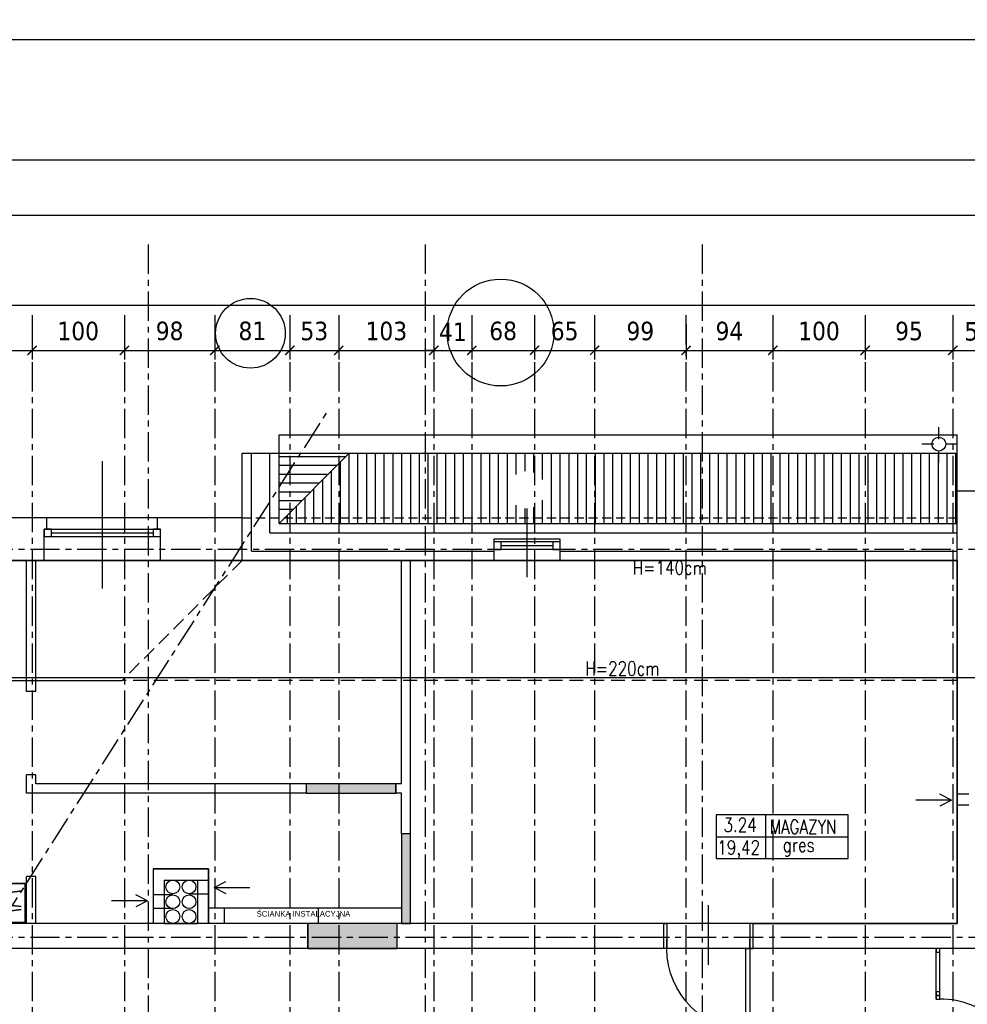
# Model space of a CAD drawing. Header units: millimetres. Extents: x 215282 to 249074, y 9058 to 27069.
# Tile 44 of 51: x 232264 to 233290, y 24482 to 25548. Entities that reach past the tile are written whole.
import ezdxf

# ---------------------------------------------------------------- set-up
doc = ezdxf.new("R2010")
doc.units = ezdxf.units.MM
for name, pattern in [('CENTER', [50.8, 31.75, -6.35, 6.35, -6.35]), ('DASHDOT', [25.4, 12.7, -6.35, 0, -6.35]), ('DASHED', [0.75, 0.5, -0.25])]:
    doc.linetypes.add(name, pattern=pattern)
for name, color, linetype in [('01-HM_podstawowa', 8, 'Continuous'), ('02-HM_osie', 8, 'CENTER'), ('A_inwentaryzacja', 8, 'Continuous'), ('A_OPIS', 7, 'Continuous'), ('A_OPIS_ZMIANY', 2, 'Continuous'), ('A_ZMIANY', 10, 'Continuous')]:
    doc.layers.add(name, color=color, linetype=linetype)
doc.layers.add('A_MEBLE', color=135, linetype='Continuous', lineweight=35)
doc.styles.add('ARIAL', font='arial.ttf')
doc.styles.add('HM_standard', font='tahoma.ttf')
doc.styles.add('ROMANS', font='romans.shx', dxfattribs={"width": 0.8, "oblique": 10})
doc.dimstyles.new('Kopia AGA1', dxfattribs={"dimtxt": 15, "dimasz": 7, "dimexe": 1.25, "dimexo": 0.625, "dimgap": 4, "dimtad": 1, "dimdec": 1, "dimtxsty": 'ROMANS', "dimblk": 'ARCHTICK', "dimcen": 20, "dimclrd": 256, "dimclrt": 7, "dimadec": 0, "dimazin": 0, "dimtfac": 1, "dimtdec": 1, "dimtmove": 1, "dimatfit": 3, "dimfxl": 5, "dimfxlon": 1, "dimarcsym": 0})
doc.dimstyles.new('S100', dxfattribs={"dimscale": 10, "dimtxt": 2, "dimasz": 1, "dimexe": 1, "dimexo": 1, "dimgap": 1, "dimtad": 0, "dimdec": 1, "dimrnd": 0.5, "dimdsep": 46, "dimtxsty": 'HM_standard', "dimblk1": 'ARCHTICK', "dimblk2": 'ARCHTICK', "dimsah": 1, "dimcen": -3, "dimdle": 1, "dimclrt": 256, "dimadec": 0, "dimazin": 0, "dimtfac": 0.8, "dimtdec": 1, "dimtix": 1, "dimtmove": 2, "dimatfit": 3, "dimldrblk": 'ARCHTICK', "dimfxl": 1, "dimtvp": 1, "dimtolj": 1, "dimarcsym": 0})

# ---------------------------------------------------------------- blocks, each defined once
blk = doc.blocks.new('_ARCHTICK')
at = {"color": 0, "linetype": 'ByBlock', "const_width": 0.15}
blk.add_lwpolyline([(-0.5, -0.5), (0.5, 0.5)], dxfattribs=at)
blk = doc.blocks.new('*D332')
at = {"layer": '01-HM_podstawowa', "color": 0, "lineweight": -2, "ltscale": 3, "transparency": 16777216}
for p, q in [((229702.8, 25294.2), (229702.8, 25228.6)), ((234502.8, 25294.2), (234502.8, 25228.6)), ((229692.8, 25238.6), (234512.8, 25238.6))]:
    blk.add_line(p, q, dxfattribs=at)
at = {"layer": 'Defpoints', "color": 0, "transparency": 16777216}
for p in [(229702.8, 25304.2), (234502.8, 25304.2), (234502.8, 25238.6)]:
    blk.add_point(p, dxfattribs=at)
at = {"layer": '01-HM_podstawowa', "color": 0, "lineweight": -2, "ltscale": 3, "transparency": 16777216, "xscale": 10, "yscale": 10, "zscale": 10, "rotation": 180}
blk.add_blockref('_ARCHTICK', (229702.8, 25238.6), dxfattribs=at)
at = {"layer": '01-HM_podstawowa', "color": 0, "lineweight": -2, "ltscale": 3, "transparency": 16777216, "xscale": 10, "yscale": 10, "zscale": 10}
blk.add_blockref('_ARCHTICK', (234502.8, 25238.6), dxfattribs=at)
at = {"layer": '01-HM_podstawowa', "ltscale": 3, "transparency": 16777216, "insert": (232102.8, 25259.5), "char_height": 20, "attachment_point": 5, "style": 'HM_standard'}
blk.add_mtext('\\A1;4800', dxfattribs=at)
blk = doc.blocks.new('*D356')
at = {"layer": '01-HM_podstawowa', "color": 0, "lineweight": -2, "ltscale": 3, "transparency": 16777216}
for p, q in [((232176.9, 25217.9), (232176.9, 25179.7)), ((232276.9, 25217.9), (232276.9, 25179.7)), ((232166.9, 25189.7), (232286.9, 25189.7))]:
    blk.add_line(p, q, dxfattribs=at)
at = {"layer": 'Defpoints', "color": 0, "transparency": 16777216}
for p in [(232176.9, 25227.9), (232276.9, 25227.9), (232276.9, 25189.7)]:
    blk.add_point(p, dxfattribs=at)
at = {"layer": '01-HM_podstawowa', "color": 0, "lineweight": -2, "ltscale": 3, "transparency": 16777216, "xscale": 10, "yscale": 10, "zscale": 10, "rotation": 180}
blk.add_blockref('_ARCHTICK', (232176.9, 25189.7), dxfattribs=at)
at = {"layer": '01-HM_podstawowa', "color": 0, "lineweight": -2, "ltscale": 3, "transparency": 16777216, "xscale": 10, "yscale": 10, "zscale": 10}
blk.add_blockref('_ARCHTICK', (232276.9, 25189.7), dxfattribs=at)
at = {"layer": '01-HM_podstawowa', "ltscale": 3, "transparency": 16777216, "insert": (232226.9, 25210.5), "char_height": 20, "attachment_point": 5, "style": 'HM_standard'}
blk.add_mtext('\\A1;100', dxfattribs=at)
blk = doc.blocks.new('*D357')
at = {"layer": '01-HM_podstawowa', "color": 0, "lineweight": -2, "ltscale": 3, "transparency": 16777216}
for p, q in [((232276.9, 25217.9), (232276.9, 25179.7)), ((232376.9, 25217.9), (232376.9, 25179.7)), ((232266.9, 25189.7), (232386.9, 25189.7))]:
    blk.add_line(p, q, dxfattribs=at)
at = {"layer": 'Defpoints', "color": 0, "transparency": 16777216}
for p in [(232276.9, 25227.9), (232376.9, 25227.9), (232376.9, 25189.7)]:
    blk.add_point(p, dxfattribs=at)
at = {"layer": '01-HM_podstawowa', "color": 0, "lineweight": -2, "ltscale": 3, "transparency": 16777216, "xscale": 10, "yscale": 10, "zscale": 10, "rotation": 180}
blk.add_blockref('_ARCHTICK', (232276.9, 25189.7), dxfattribs=at)
at = {"layer": '01-HM_podstawowa', "color": 0, "lineweight": -2, "ltscale": 3, "transparency": 16777216, "xscale": 10, "yscale": 10, "zscale": 10}
blk.add_blockref('_ARCHTICK', (232376.9, 25189.7), dxfattribs=at)
at = {"layer": '01-HM_podstawowa', "ltscale": 3, "transparency": 16777216, "insert": (232326.9, 25210.5), "char_height": 20, "attachment_point": 5, "style": 'HM_standard'}
blk.add_mtext('\\A1;100', dxfattribs=at)
blk = doc.blocks.new('*D358')
at = {"layer": '01-HM_podstawowa', "color": 0, "lineweight": -2, "ltscale": 3, "transparency": 16777216}
for p, q in [((232376.9, 25217.9), (232376.9, 25179.7)), ((232474.9, 25217.9), (232474.9, 25179.7)), ((232366.9, 25189.7), (232484.9, 25189.7))]:
    blk.add_line(p, q, dxfattribs=at)
at = {"layer": 'Defpoints', "color": 0, "transparency": 16777216}
for p in [(232376.9, 25227.9), (232474.9, 25227.9), (232474.9, 25189.7)]:
    blk.add_point(p, dxfattribs=at)
at = {"layer": '01-HM_podstawowa', "color": 0, "lineweight": -2, "ltscale": 3, "transparency": 16777216, "xscale": 10, "yscale": 10, "zscale": 10, "rotation": 180}
blk.add_blockref('_ARCHTICK', (232376.9, 25189.7), dxfattribs=at)
at = {"layer": '01-HM_podstawowa', "color": 0, "lineweight": -2, "ltscale": 3, "transparency": 16777216, "xscale": 10, "yscale": 10, "zscale": 10}
blk.add_blockref('_ARCHTICK', (232474.9, 25189.7), dxfattribs=at)
at = {"layer": '01-HM_podstawowa', "ltscale": 3, "transparency": 16777216, "insert": (232425.9, 25210.6), "char_height": 20, "attachment_point": 5, "style": 'HM_standard'}
blk.add_mtext('\\A1;98', dxfattribs=at)
blk = doc.blocks.new('*D359')
at = {"layer": '01-HM_podstawowa', "color": 0, "lineweight": -2, "ltscale": 3, "transparency": 16777216}
for p, q in [((232474.9, 25217.9), (232474.9, 25179.7)), ((232556.1, 25217.9), (232556.1, 25179.7)), ((232464.9, 25189.7), (232566.1, 25189.7))]:
    blk.add_line(p, q, dxfattribs=at)
at = {"layer": 'Defpoints', "color": 0, "transparency": 16777216}
for p in [(232474.9, 25227.9), (232556.1, 25227.9), (232556.1, 25189.7)]:
    blk.add_point(p, dxfattribs=at)
at = {"layer": '01-HM_podstawowa', "color": 0, "lineweight": -2, "ltscale": 3, "transparency": 16777216, "xscale": 10, "yscale": 10, "zscale": 10, "rotation": 180}
blk.add_blockref('_ARCHTICK', (232474.9, 25189.7), dxfattribs=at)
at = {"layer": '01-HM_podstawowa', "color": 0, "lineweight": -2, "ltscale": 3, "transparency": 16777216, "xscale": 10, "yscale": 10, "zscale": 10}
blk.add_blockref('_ARCHTICK', (232556.1, 25189.7), dxfattribs=at)
at = {"layer": '01-HM_podstawowa', "ltscale": 3, "transparency": 16777216, "insert": (232515.5, 25210.6), "char_height": 20, "attachment_point": 5, "style": 'HM_standard'}
blk.add_mtext('\\A1;81', dxfattribs=at)
blk = doc.blocks.new('*D360')
at = {"layer": '01-HM_podstawowa', "color": 0, "lineweight": -2, "ltscale": 3, "transparency": 16777216}
for p, q in [((232556.1, 25217.9), (232556.1, 25179.7)), ((232609.1, 25217.9), (232609.1, 25179.7)), ((232546.1, 25189.7), (232619.1, 25189.7))]:
    blk.add_line(p, q, dxfattribs=at)
at = {"layer": 'Defpoints', "color": 0, "transparency": 16777216}
for p in [(232556.1, 25227.9), (232609.1, 25227.9), (232609.1, 25189.7)]:
    blk.add_point(p, dxfattribs=at)
at = {"layer": '01-HM_podstawowa', "color": 0, "lineweight": -2, "ltscale": 3, "transparency": 16777216, "xscale": 10, "yscale": 10, "zscale": 10, "rotation": 180}
blk.add_blockref('_ARCHTICK', (232556.1, 25189.7), dxfattribs=at)
at = {"layer": '01-HM_podstawowa', "color": 0, "lineweight": -2, "ltscale": 3, "transparency": 16777216, "xscale": 10, "yscale": 10, "zscale": 10}
blk.add_blockref('_ARCHTICK', (232609.1, 25189.7), dxfattribs=at)
at = {"layer": '01-HM_podstawowa', "ltscale": 3, "transparency": 16777216, "insert": (232582.6, 25210.5), "char_height": 20, "attachment_point": 5, "style": 'HM_standard'}
blk.add_mtext('\\A1;53', dxfattribs=at)
blk = doc.blocks.new('*D361')
at = {"layer": '01-HM_podstawowa', "color": 0, "lineweight": -2, "ltscale": 3, "transparency": 16777216}
for p, q in [((232609.1, 25217.9), (232609.1, 25179.7)), ((232712.1, 25217.9), (232712.1, 25179.7)), ((232599.1, 25189.7), (232722.1, 25189.7))]:
    blk.add_line(p, q, dxfattribs=at)
at = {"layer": 'Defpoints', "color": 0, "transparency": 16777216}
for p in [(232609.1, 25227.9), (232712.1, 25227.9), (232712.1, 25189.7)]:
    blk.add_point(p, dxfattribs=at)
at = {"layer": '01-HM_podstawowa', "color": 0, "lineweight": -2, "ltscale": 3, "transparency": 16777216, "xscale": 10, "yscale": 10, "zscale": 10, "rotation": 180}
blk.add_blockref('_ARCHTICK', (232609.1, 25189.7), dxfattribs=at)
at = {"layer": '01-HM_podstawowa', "color": 0, "lineweight": -2, "ltscale": 3, "transparency": 16777216, "xscale": 10, "yscale": 10, "zscale": 10}
blk.add_blockref('_ARCHTICK', (232712.1, 25189.7), dxfattribs=at)
at = {"layer": '01-HM_podstawowa', "ltscale": 3, "transparency": 16777216, "insert": (232660.6, 25210.5), "char_height": 20, "attachment_point": 5, "style": 'HM_standard'}
blk.add_mtext('\\A1;103', dxfattribs=at)
blk = doc.blocks.new('*D362')
at = {"layer": '01-HM_podstawowa', "color": 0, "lineweight": -2, "ltscale": 3, "transparency": 16777216}
for p, q in [((232712.1, 25217.9), (232712.1, 25179.7)), ((232753.1, 25217.9), (232753.1, 25179.7)), ((232702.1, 25189.7), (232763.1, 25189.7)), ((232712.1, 25189.7), (232702.1, 25189.7)), ((232753.1, 25189.7), (232763.1, 25189.7))]:
    blk.add_line(p, q, dxfattribs=at)
at = {"layer": 'Defpoints', "color": 0, "transparency": 16777216}
for p in [(232712.1, 25227.9), (232753.1, 25227.9), (232753.1, 25189.7)]:
    blk.add_point(p, dxfattribs=at)
at = {"layer": '01-HM_podstawowa', "color": 0, "lineweight": -2, "ltscale": 3, "transparency": 16777216, "xscale": 10, "yscale": 10, "zscale": 10}
blk.add_blockref('_ARCHTICK', (232712.1, 25189.7), dxfattribs=at)
at = {"layer": '01-HM_podstawowa', "color": 0, "lineweight": -2, "ltscale": 3, "transparency": 16777216, "xscale": 10, "yscale": 10, "zscale": 10, "rotation": 180}
blk.add_blockref('_ARCHTICK', (232753.1, 25189.7), dxfattribs=at)
at = {"layer": '01-HM_podstawowa', "ltscale": 3, "transparency": 16777216, "insert": (232732.6, 25209.8), "char_height": 20, "attachment_point": 5, "style": 'HM_standard'}
blk.add_mtext('\\A1;41', dxfattribs=at)
blk = doc.blocks.new('*D363')
at = {"layer": '01-HM_podstawowa', "color": 0, "lineweight": -2, "ltscale": 3, "transparency": 16777216}
for p, q in [((232753.1, 25217.9), (232753.1, 25179.7)), ((232821.2, 25217.9), (232821.2, 25179.7)), ((232743.1, 25189.7), (232831.2, 25189.7))]:
    blk.add_line(p, q, dxfattribs=at)
at = {"layer": 'Defpoints', "color": 0, "transparency": 16777216}
for p in [(232753.1, 25227.9), (232821.2, 25227.9), (232821.2, 25189.7)]:
    blk.add_point(p, dxfattribs=at)
at = {"layer": '01-HM_podstawowa', "color": 0, "lineweight": -2, "ltscale": 3, "transparency": 16777216, "xscale": 10, "yscale": 10, "zscale": 10, "rotation": 180}
blk.add_blockref('_ARCHTICK', (232753.1, 25189.7), dxfattribs=at)
at = {"layer": '01-HM_podstawowa', "color": 0, "lineweight": -2, "ltscale": 3, "transparency": 16777216, "xscale": 10, "yscale": 10, "zscale": 10}
blk.add_blockref('_ARCHTICK', (232821.2, 25189.7), dxfattribs=at)
at = {"layer": '01-HM_podstawowa', "ltscale": 3, "transparency": 16777216, "insert": (232787.1, 25210.6), "char_height": 20, "attachment_point": 5, "style": 'HM_standard'}
blk.add_mtext('\\A1;68', dxfattribs=at)
blk = doc.blocks.new('*D364')
at = {"layer": '01-HM_podstawowa', "color": 0, "lineweight": -2, "ltscale": 3, "transparency": 16777216}
for p, q in [((232821.2, 25217.9), (232821.2, 25179.7)), ((232886.2, 25217.9), (232886.2, 25179.7)), ((232811.2, 25189.7), (232896.2, 25189.7))]:
    blk.add_line(p, q, dxfattribs=at)
at = {"layer": 'Defpoints', "color": 0, "transparency": 16777216}
for p in [(232821.2, 25227.9), (232886.2, 25227.9), (232886.2, 25189.7)]:
    blk.add_point(p, dxfattribs=at)
at = {"layer": '01-HM_podstawowa', "color": 0, "lineweight": -2, "ltscale": 3, "transparency": 16777216, "xscale": 10, "yscale": 10, "zscale": 10, "rotation": 180}
blk.add_blockref('_ARCHTICK', (232821.2, 25189.7), dxfattribs=at)
at = {"layer": '01-HM_podstawowa', "color": 0, "lineweight": -2, "ltscale": 3, "transparency": 16777216, "xscale": 10, "yscale": 10, "zscale": 10}
blk.add_blockref('_ARCHTICK', (232886.2, 25189.7), dxfattribs=at)
at = {"layer": '01-HM_podstawowa', "ltscale": 3, "transparency": 16777216, "insert": (232853.7, 25210.5), "char_height": 20, "attachment_point": 5, "style": 'HM_standard'}
blk.add_mtext('\\A1;65', dxfattribs=at)
blk = doc.blocks.new('*D365')
at = {"layer": '01-HM_podstawowa', "color": 0, "lineweight": -2, "ltscale": 3, "transparency": 16777216}
for p, q in [((232985.2, 25217.9), (232985.2, 25179.7)), ((232886.2, 25207.9), (232886.2, 25179.7)), ((232876.2, 25189.7), (232995.2, 25189.7))]:
    blk.add_line(p, q, dxfattribs=at)
at = {"layer": 'Defpoints', "color": 0, "transparency": 16777216}
for p in [(232985.2, 25227.9), (232886.2, 25217.9), (232985.2, 25189.7)]:
    blk.add_point(p, dxfattribs=at)
at = {"layer": '01-HM_podstawowa', "color": 0, "lineweight": -2, "ltscale": 3, "transparency": 16777216, "xscale": 10, "yscale": 10, "zscale": 10, "rotation": 180}
blk.add_blockref('_ARCHTICK', (232886.2, 25189.7), dxfattribs=at)
at = {"layer": '01-HM_podstawowa', "color": 0, "lineweight": -2, "ltscale": 3, "transparency": 16777216, "xscale": 10, "yscale": 10, "zscale": 10}
blk.add_blockref('_ARCHTICK', (232985.2, 25189.7), dxfattribs=at)
at = {"layer": '01-HM_podstawowa', "ltscale": 3, "transparency": 16777216, "insert": (232935.7, 25210.5), "char_height": 20, "attachment_point": 5, "style": 'HM_standard'}
blk.add_mtext('\\A1;99', dxfattribs=at)
blk = doc.blocks.new('*D366')
at = {"layer": '01-HM_podstawowa', "color": 0, "lineweight": -2, "ltscale": 3, "transparency": 16777216}
for p, q in [((232985.2, 25217.9), (232985.2, 25179.7)), ((233079.2, 25217.9), (233079.2, 25179.7)), ((232975.2, 25189.7), (233089.2, 25189.7))]:
    blk.add_line(p, q, dxfattribs=at)
at = {"layer": 'Defpoints', "color": 0, "transparency": 16777216}
for p in [(232985.2, 25227.9), (233079.2, 25227.9), (233079.2, 25189.7)]:
    blk.add_point(p, dxfattribs=at)
at = {"layer": '01-HM_podstawowa', "color": 0, "lineweight": -2, "ltscale": 3, "transparency": 16777216, "xscale": 10, "yscale": 10, "zscale": 10, "rotation": 180}
blk.add_blockref('_ARCHTICK', (232985.2, 25189.7), dxfattribs=at)
at = {"layer": '01-HM_podstawowa', "color": 0, "lineweight": -2, "ltscale": 3, "transparency": 16777216, "xscale": 10, "yscale": 10, "zscale": 10}
blk.add_blockref('_ARCHTICK', (233079.2, 25189.7), dxfattribs=at)
at = {"layer": '01-HM_podstawowa', "ltscale": 3, "transparency": 16777216, "insert": (233032.2, 25210.5), "char_height": 20, "attachment_point": 5, "style": 'HM_standard'}
blk.add_mtext('\\A1;94', dxfattribs=at)
blk = doc.blocks.new('*D367')
at = {"layer": '01-HM_podstawowa', "color": 0, "lineweight": -2, "ltscale": 3, "transparency": 16777216}
for p, q in [((233079.2, 25217.9), (233079.2, 25179.7)), ((233179.2, 25217.9), (233179.2, 25179.7)), ((233069.2, 25189.7), (233189.2, 25189.7))]:
    blk.add_line(p, q, dxfattribs=at)
at = {"layer": 'Defpoints', "color": 0, "transparency": 16777216}
for p in [(233079.2, 25227.9), (233179.2, 25227.9), (233179.2, 25189.7)]:
    blk.add_point(p, dxfattribs=at)
at = {"layer": '01-HM_podstawowa', "color": 0, "lineweight": -2, "ltscale": 3, "transparency": 16777216, "xscale": 10, "yscale": 10, "zscale": 10, "rotation": 180}
blk.add_blockref('_ARCHTICK', (233079.2, 25189.7), dxfattribs=at)
at = {"layer": '01-HM_podstawowa', "color": 0, "lineweight": -2, "ltscale": 3, "transparency": 16777216, "xscale": 10, "yscale": 10, "zscale": 10}
blk.add_blockref('_ARCHTICK', (233179.2, 25189.7), dxfattribs=at)
at = {"layer": '01-HM_podstawowa', "ltscale": 3, "transparency": 16777216, "insert": (233129.2, 25210.5), "char_height": 20, "attachment_point": 5, "style": 'HM_standard'}
blk.add_mtext('\\A1;100', dxfattribs=at)
blk = doc.blocks.new('*D368')
at = {"layer": '01-HM_podstawowa', "color": 0, "lineweight": -2, "ltscale": 3, "transparency": 16777216}
for p, q in [((233179.2, 25217.9), (233179.2, 25179.7)), ((233274.2, 25217.9), (233274.2, 25179.7)), ((233169.2, 25189.7), (233284.2, 25189.7))]:
    blk.add_line(p, q, dxfattribs=at)
at = {"layer": 'Defpoints', "color": 0, "transparency": 16777216}
for p in [(233179.2, 25227.9), (233274.2, 25227.9), (233274.2, 25189.7)]:
    blk.add_point(p, dxfattribs=at)
at = {"layer": '01-HM_podstawowa', "color": 0, "lineweight": -2, "ltscale": 3, "transparency": 16777216, "xscale": 10, "yscale": 10, "zscale": 10, "rotation": 180}
blk.add_blockref('_ARCHTICK', (233179.2, 25189.7), dxfattribs=at)
at = {"layer": '01-HM_podstawowa', "color": 0, "lineweight": -2, "ltscale": 3, "transparency": 16777216, "xscale": 10, "yscale": 10, "zscale": 10}
blk.add_blockref('_ARCHTICK', (233274.2, 25189.7), dxfattribs=at)
at = {"layer": '01-HM_podstawowa', "ltscale": 3, "transparency": 16777216, "insert": (233226.7, 25210.5), "char_height": 20, "attachment_point": 5, "style": 'HM_standard'}
blk.add_mtext('\\A1;95', dxfattribs=at)
blk = doc.blocks.new('*D369')
at = {"layer": '01-HM_podstawowa', "color": 0, "lineweight": -2, "ltscale": 3, "transparency": 16777216}
for p, q in [((233274.2, 25217.9), (233274.2, 25179.7)), ((233329.2, 25217.9), (233329.2, 25179.7)), ((233264.2, 25189.7), (233339.2, 25189.7))]:
    blk.add_line(p, q, dxfattribs=at)
at = {"layer": 'Defpoints', "color": 0, "transparency": 16777216}
for p in [(233274.2, 25227.9), (233329.2, 25227.9), (233329.2, 25189.7)]:
    blk.add_point(p, dxfattribs=at)
at = {"layer": '01-HM_podstawowa', "color": 0, "lineweight": -2, "ltscale": 3, "transparency": 16777216, "xscale": 10, "yscale": 10, "zscale": 10, "rotation": 180}
blk.add_blockref('_ARCHTICK', (233274.2, 25189.7), dxfattribs=at)
at = {"layer": '01-HM_podstawowa', "color": 0, "lineweight": -2, "ltscale": 3, "transparency": 16777216, "xscale": 10, "yscale": 10, "zscale": 10}
blk.add_blockref('_ARCHTICK', (233329.2, 25189.7), dxfattribs=at)
at = {"layer": '01-HM_podstawowa', "ltscale": 3, "transparency": 16777216, "insert": (233301.7, 25210.1), "char_height": 20, "attachment_point": 5, "style": 'HM_standard'}
blk.add_mtext('\\A1;55', dxfattribs=at)
blk = doc.blocks.new('*D384')
at = {"layer": '01-HM_podstawowa', "color": 0, "lineweight": -2, "ltscale": 3, "transparency": 16777216}
for p, q in [((230943.9, 24532.2), (230943.9, 24460.5)), ((233318.9, 24532.2), (233318.9, 24460.5)), ((230933.9, 24470.5), (233328.9, 24470.5))]:
    blk.add_line(p, q, dxfattribs=at)
at = {"layer": 'Defpoints', "color": 0, "transparency": 16777216}
for p in [(230943.9, 24542.2), (233318.9, 24542.2), (233318.9, 24470.5)]:
    blk.add_point(p, dxfattribs=at)
at = {"layer": '01-HM_podstawowa', "color": 0, "lineweight": -2, "ltscale": 3, "transparency": 16777216, "xscale": 10, "yscale": 10, "zscale": 10, "rotation": 180}
blk.add_blockref('_ARCHTICK', (230943.9, 24470.5), dxfattribs=at)
at = {"layer": '01-HM_podstawowa', "color": 0, "lineweight": -2, "ltscale": 3, "transparency": 16777216, "xscale": 10, "yscale": 10, "zscale": 10}
blk.add_blockref('_ARCHTICK', (233318.9, 24470.5), dxfattribs=at)
at = {"layer": '01-HM_podstawowa', "ltscale": 3, "transparency": 16777216, "insert": (232131.4, 24491.3), "char_height": 20, "attachment_point": 5, "style": 'HM_standard'}
blk.add_mtext('\\A1;2375', dxfattribs=at)
blk = doc.blocks.new('*U311')
for p, q in [((0, 0), (0, 100)), ((900, 0), (900, 100))]:
    blk.add_line(p, q)
blk.add_lwpolyline([(0, 0), (0, -900), (43.75, -900), (43.75, 0)], close=True)
blk.add_arc((0, 0), 900, 270, 0)
blk = doc.blocks.new('strzałka')
for q in [(-15.7, -8.9), (-41.8, -15.4), (-15.7, -21.9)]:
    blk.add_line((-3, -15.4), q)
blk = doc.blocks.new('szafa_U_60x40')
for p, q in [((5.1, 27.6), (56.6, 34.1)), ((29, 0), (29, 42)), ((31, 0), (31, 42)), ((4.2, 23), (55.8, 17.3)), ((4.2, 6.7), (55.7, 14.1)), ((0, 0), (60, 0))]:
    blk.add_line(p, q)
blk.add_lwpolyline([(60, 42), (60, 0), (0, 0), (0, 42)], close=True)
blk = doc.blocks.new('*D397')
at = {"layer": 'A_OPIS', "color": 0, "lineweight": -2, "ltscale": 3, "transparency": 16777216}
for p, q in [((229217.9, 25521.4), (229217.9, 25527.6)), ((235217.9, 25521.4), (235217.9, 25527.6))]:
    blk.add_line(p, q, dxfattribs=at)
at = {"layer": 'A_OPIS', "lineweight": -2, "ltscale": 3, "transparency": 16777216}
blk.add_line((229217.9, 25526.4), (235217.9, 25526.4), dxfattribs=at)
at = {"layer": 'Defpoints', "color": 0, "transparency": 16777216}
for p in [(235217.9, 25526.4), (229217.9, 25395.6), (235217.9, 25395.6)]:
    blk.add_point(p, dxfattribs=at)
at = {"layer": 'A_OPIS', "lineweight": -2, "ltscale": 3, "transparency": 16777216, "xscale": 7, "yscale": 7, "zscale": 7, "rotation": 180}
blk.add_blockref('_ARCHTICK', (229217.9, 25526.4), dxfattribs=at)
at = {"layer": 'A_OPIS', "lineweight": -2, "ltscale": 3, "transparency": 16777216, "xscale": 7, "yscale": 7, "zscale": 7}
blk.add_blockref('_ARCHTICK', (235217.9, 25526.4), dxfattribs=at)
at = {"layer": 'A_OPIS', "color": 7, "ltscale": 3, "transparency": 16777216, "insert": (232217.9, 25537.9), "char_height": 15, "attachment_point": 5, "style": 'ROMANS'}
blk.add_mtext('6000', dxfattribs=at)

msp = doc.modelspace()

# ---------------------------------------------------------------- hatches: boundary and pattern name
at = {"layer": 'A_inwentaryzacja', "ltscale": 3}
h = msp.add_hatch(dxfattribs=at)
h.set_pattern_fill('ANSI31', color=256, scale=3, angle=45)
h.set_pattern_definition([(90, (14345.423, -604.665), (-9.525, 0), [])])
h.paths.add_polyline_path([(233278.94, 25078.21), (232620.44, 25078.21), (232550.44, 25008.21), (232812.94, 25008.21), (232812.94, 25018.45, -0.4142136), (232792.66, 25038.74, -1), (232833.22, 25038.74, -0.4142136), (232812.94, 25018.45), (232812.94, 25008.21), (233278.94, 25008.21)])
h.paths.add_polyline_path([(232812.94, 25008.21), (232550.44, 25008.21), (232544.44, 25002.21), (232812.94, 25002.21)])
h.paths.add_polyline_path([(233278.94, 25008.21), (232812.94, 25008.21), (232812.94, 25002.21), (233278.94, 25002.21)])
h = msp.add_hatch(dxfattribs=at)
h.set_pattern_fill('ANSI31', color=256, scale=3, angle=135)
h.set_pattern_definition([(180, (14345.423, -604.665), (-9e-16, -9.525), [])])
h.paths.add_polyline_path([(232620.44, 25078.21), (232544.44, 25078.21), (232544.44, 25008.21), (232550.44, 25008.21)])
at = {"layer": 'A_ZMIANY', "ltscale": 3}
h = msp.add_hatch(color=256, dxfattribs=at)
h.dxf.hatch_style = 1
h.paths.add_polyline_path([(232670.94, 24720.21), (232573.94, 24720.21), (232573.94, 24710.21), (232670.94, 24710.21)])
h = msp.add_hatch(color=256, dxfattribs=at)
h.dxf.hatch_style = 1
h.paths.add_polyline_path([(232686.94, 24666.21), (232676.94, 24666.21), (232676.94, 24569.21), (232686.94, 24569.21)])
h = msp.add_hatch(color=256, dxfattribs=at)
h.dxf.hatch_style = 1
h.paths.add_polyline_path([(232672.44, 24569.21), (232575.44, 24569.21), (232575.44, 24542.21), (232672.44, 24542.21)])

# ---------------------------------------------------------------- linework, layer by layer
at = {"layer": '01-HM_podstawowa', "color": 1, "ltscale": 3}
for p, q in [((233454.44, 24835.21), (230807.44, 24835.21)), ((231949.44, 24832.21), (232374.44, 24832.21))]:
    msp.add_line(p, q, dxfattribs=at)
for points in [[(229762.94, 24542.21), (229762.94, 24342.21), (234500.94, 24342.21), (234500.94, 24542.21), (233589.94, 24542.21), (233589.94, 24991.21), (233318.94, 24991.21), (233318.94, 24542.21), (230943.94, 24542.21), (230943.94, 24991.21), (230670.94, 24991.21), (230670.94, 24542.21), (229762.94, 24542.21)], [(230970.94, 24569.21), (230970.94, 24962.21), (233278.94, 24962.21), (233278.94, 24569.21), (232467.94, 24569.21), (232467.94, 24628.21), (232407.94, 24628.21), (232407.94, 24569.21), (231867.94, 24569.21), (231867.94, 24627.71), (231807.94, 24627.71), (231807.94, 24569.21), (231267.94, 24569.21), (231267.94, 24628.71), (231207.94, 24628.71), (231207.94, 24569.21), (230970.94, 24569.21)]]:
    msp.add_lwpolyline(points, dxfattribs=at)
for centre, radius in [((232784.35, 25209), 57.86), ((232513.43, 25208.18), 37.72)]:
    msp.add_circle(centre, radius, dxfattribs=at)
at = {"layer": '02-HM_osie', "color": 1}
for p, q in [((232402.76, 25304.16), (232402.76, 23679.03)), ((232702.76, 25304.16), (232702.76, 23679.03)), ((233002.76, 25304.16), (233002.76, 23679.03)), ((232161.94, 24441.92), (232596.52, 25122.91)), ((229582.65, 24974.42), (234811.37, 24974.42)), ((229582.65, 24554.42), (234811.37, 24554.42))]:
    msp.add_line(p, q, dxfattribs=at)
at = {"layer": '02-HM_osie', "color": 4}
for p, q in [((232276.91, 25227.86), (232276.91, 23702.1)), ((232376.91, 25227.86), (232376.91, 23702.1)), ((232474.91, 25227.86), (232474.91, 23702.1)), ((232556.05, 25227.86), (232556.05, 23702.1)), ((232609.05, 25227.86), (232609.05, 23702.1)), ((232712.05, 25227.86), (232712.05, 23702.1)), ((232753.05, 25227.86), (232753.05, 23702.1)), ((232821.16, 25227.86), (232821.16, 23702.1)), ((232886.16, 25227.86), (232886.16, 23702.1)), ((232985.16, 25227.86), (232985.16, 23702.1)), ((233079.16, 25227.86), (233079.16, 23702.1)), ((233179.16, 25227.86), (233179.16, 23702.1)), ((233274.16, 25227.86), (233274.16, 23702.1))]:
    msp.add_line(p, q, dxfattribs=at)
at = {"layer": 'A_inwentaryzacja', "linetype": 'DASHDOT'}
for p, q in [((233258.94, 25068.21), (233258.94, 25108.21)), ((233278.94, 25088.21), (233238.94, 25088.21))]:
    msp.add_line(p, q, dxfattribs=at)
at = {"layer": 'A_inwentaryzacja', "ltscale": 3}
for p, q in [((232544.44, 25002.21), (232544.44, 25098.21)), ((232544.44, 25098.21), (233278.94, 25098.21)), ((233278.94, 24569.21), (233278.94, 25098.21)), ((232504.44, 24962.21), (232504.44, 25078.21)), ((232504.44, 25078.21), (233278.94, 25078.21)), ((232514.44, 24972.21), (232514.44, 25078.21)), ((232534.44, 24992.21), (232534.44, 25078.21)), ((232620.44, 25078.21), (232544.44, 25002.21)), ((232352.94, 25069.78), (232352.94, 24931.68)), ((233614.94, 25037.21), (233278.94, 25037.21)), ((232812.94, 25018.45), (232812.94, 24944.15)), ((232504.44, 25008.21), (231819.44, 25008.21)), ((232292.94, 24996.21), (232292.94, 25008.21)), ((232412.94, 24996.21), (232412.94, 25008.21)), ((232544.44, 25002.21), (233278.94, 25002.21)), ((232289.94, 24962.21), (232289.94, 24996.21)), ((232289.94, 24996.21), (232415.94, 24996.21)), ((232297.94, 24992.21), (232407.94, 24992.21)), ((232415.94, 24962.21), (232415.94, 24996.21)), ((232534.44, 24992.21), (233278.94, 24992.21)), ((232289.94, 24988.21), (232415.94, 24988.21)), ((232848.94, 24985.21), (232776.94, 24985.21)), ((232776.94, 24985.21), (232776.94, 24962.21)), ((232848.94, 24982.21), (232776.94, 24982.21)), ((232840.94, 24978.21), (232784.94, 24978.21)), ((232848.94, 24962.21), (232848.94, 24985.21)), ((232514.44, 24972.21), (232776.94, 24972.21)), ((232514.44, 24972.21), (232776.94, 24972.21)), ((232848.94, 24974.21), (232776.94, 24974.21)), ((232848.94, 24972.21), (233278.94, 24972.21)), ((232848.94, 24972.21), (233278.94, 24972.21)), ((233278.94, 24962.21), (230970.94, 24962.21)), ((232270.94, 24820.21), (232270.94, 24962.21)), ((232280.94, 24820.21), (232280.94, 24962.21)), ((232676.94, 24720.21), (232676.94, 24962.21)), ((232686.94, 24666.21), (232686.94, 24962.21)), ((232270.94, 24710.21), (232270.94, 24730.21)), ((232280.94, 24720.21), (232280.94, 24730.21)), ((232573.94, 24720.21), (232280.94, 24720.21)), ((232573.94, 24720.21), (232573.94, 24710.21)), ((232676.94, 24720.21), (232670.94, 24720.21)), ((232670.94, 24720.21), (232670.94, 24710.21)), ((232573.94, 24710.21), (232280.94, 24710.21)), ((232676.94, 24710.21), (232670.94, 24710.21)), ((232676.94, 24666.21), (232676.94, 24710.21)), ((233291.44, 24709.21), (233278.94, 24709.21)), ((233291.44, 24697.21), (233278.94, 24697.21)), ((232686.94, 24666.21), (232676.94, 24666.21)), ((232407.94, 24628.21), (232407.94, 24569.21)), ((232407.94, 24628.21), (232467.94, 24628.21)), ((232467.94, 24628.21), (232467.94, 24569.21)), ((232270.94, 24569.21), (232270.94, 24620.21)), ((232280.94, 24569.21), (232280.94, 24620.21)), ((232419.94, 24616.21), (232419.94, 24569.21)), ((232419.94, 24616.21), (232455.94, 24616.21)), ((232446.55, 24616.21), (232467.94, 24616.21)), ((232455.94, 24616.21), (232455.94, 24569.21)), ((232429.44, 24600.22), (232407.94, 24600.22)), ((232446.94, 24601.22), (232467.94, 24601.22)), ((232429.44, 24585.22), (232407.94, 24585.22)), ((232467.94, 24586.21), (232484.94, 24586.21)), ((232484.94, 24586.21), (232484.94, 24569.21)), ((233009.44, 24524.56), (233009.44, 24588.98)), ((232280.94, 24569.21), (232029.44, 24569.21)), ((232407.94, 24569.21), (232280.94, 24569.21)), ((232575.44, 24569.21), (232407.94, 24569.21)), ((232419.94, 24569.21), (232455.94, 24569.21)), ((232575.44, 24542.21), (232575.44, 24569.21)), ((232960.94, 24569.21), (232672.44, 24569.21)), ((232672.44, 24542.21), (232672.44, 24569.21)), ((232960.94, 24569.21), (232960.94, 24542.21)), ((233057.94, 24542.21), (233057.94, 24569.21)), ((233057.94, 24569.21), (233278.94, 24569.21)), ((232575.44, 24542.21), (232029.44, 24542.21)), ((232960.94, 24542.21), (232672.44, 24542.21)), ((233318.94, 24542.21), (233057.94, 24542.21)), ((233255.94, 24487.21), (233255.94, 24542.21)), ((233259.94, 24487.21), (233259.94, 24542.21))]:
    msp.add_line(p, q, dxfattribs=at)
at = {"layer": 'A_inwentaryzacja', "linetype": 'DASHED', "ltscale": 20}
msp.add_line((232504.44, 25008.21), (233278.94, 25008.21), dxfattribs=at)
at = {"layer": 'A_inwentaryzacja', "linetype": 'DASHED', "ltscale": 30}
for p in [(232504.44, 24962.21), (233278.94, 24832.21)]:
    msp.add_line(p, (232374.44, 24832.21), dxfattribs=at)
at = {"layer": 'A_inwentaryzacja', "ltscale": 3}
for points in [[(232289.94, 24988.21), (232297.94, 24988.21), (232297.94, 24996.21), (232289.94, 24996.21)], [(232407.94, 24988.21), (232415.94, 24988.21), (232415.94, 24996.21), (232407.94, 24996.21)], [(232776.94, 24974.21), (232784.94, 24974.21), (232784.94, 24982.21), (232776.94, 24982.21)], [(232840.94, 24974.21), (232848.94, 24974.21), (232848.94, 24982.21), (232840.94, 24982.21)], [(233255.94, 24538.21), (233259.94, 24538.21), (233259.94, 24542.21), (233255.94, 24542.21)], [(233255.94, 24491.21), (233259.94, 24491.21), (233259.94, 24495.21), (233255.94, 24495.21)], [(233255.94, 24487.21), (233259.94, 24487.21), (233259.94, 24491.21), (233255.94, 24491.21)]]:
    msp.add_lwpolyline(points, close=True, dxfattribs=at)
for points in [[(232960.94, 24569.21), (232964.44, 24569.21), (232964.44, 24542.21), (232960.94, 24542.21)], [(233057.94, 24569.21), (233054.44, 24569.21), (233054.44, 24542.21), (233057.94, 24542.21)]]:
    msp.add_lwpolyline(points, dxfattribs=at)
for centre in [(233258.94, 25088.21), (232429.44, 24608.72), (232446.94, 24608.72), (232429.44, 24592.72), (232446.94, 24592.72), (232429.44, 24576.72), (232446.94, 24576.72)]:
    msp.add_circle(centre, 7.5, dxfattribs=at)
msp.add_arc((233261.44, 24398.71), 88.51, 359.02898, 90.97102, dxfattribs=at)
at = {"layer": 'A_OPIS'}
for points in [[(229217.87, 22425.65), (235217.87, 22425.65), (235217.87, 25395.65), (229217.87, 25395.65)], [(229467.87, 22485.65), (235157.87, 22485.65), (235157.87, 25335.65), (229467.87, 25335.65)]]:
    msp.add_lwpolyline(points, close=True, dxfattribs=at)
at = {"layer": 'A_OPIS_ZMIANY', "ltscale": 5}
for p, q in [((233071.28, 24686.91), (233071.28, 24639.41)), ((233017.88, 24663.16), (233160.84, 24663.16))]:
    msp.add_line(p, q, dxfattribs=at)
msp.add_lwpolyline([(233017.88, 24639.41), (233160.84, 24639.41), (233160.84, 24686.91), (233017.88, 24686.91)], close=True, dxfattribs=at)
at = {"layer": 'A_ZMIANY', "ltscale": 3}
for p, q in [((232484.94, 24586.21), (232676.94, 24586.21)), ((232586.94, 24586.21), (232586.94, 24569.21))]:
    msp.add_line(p, q, dxfattribs=at)
for points in [[(232280.94, 24820.21), (232270.94, 24820.21)], [(232280.94, 24730.21), (232270.94, 24730.21)], [(232280.94, 24710.21), (232270.94, 24710.21)], [(232280.94, 24620.21), (232270.94, 24620.21)]]:
    msp.add_lwpolyline(points, dxfattribs=at)
for points in [[(232573.94, 24710.21), (232670.94, 24710.21), (232670.94, 24720.21), (232573.94, 24720.21)], [(232676.94, 24569.21), (232686.94, 24569.21), (232686.94, 24666.21), (232676.94, 24666.21)], [(232575.44, 24542.21), (232672.44, 24542.21), (232672.44, 24569.21), (232575.44, 24569.21)]]:
    msp.add_lwpolyline(points, close=True, dxfattribs=at)

# ---------------------------------------------------------------- block references
at = {"layer": 'A_inwentaryzacja', "ltscale": 3, "xscale": -1, "rotation": 180}
for p in [(233275.86, 24687.31), (232404.86, 24578.32)]:
    msp.add_blockref('strzałka', p, dxfattribs=at)
at = {"layer": 'A_inwentaryzacja', "ltscale": 3, "rotation": 180}
msp.add_blockref('strzałka', (232471.01, 24592.65), dxfattribs=at)
at = {"layer": 'A_inwentaryzacja', "ltscale": 3, "xscale": -0.1, "yscale": 0.1, "zscale": 0.1}
msp.add_blockref('*U311', (233054.44, 24542.21), dxfattribs=at)
at = {"layer": 'A_MEBLE'}
msp.add_blockref('szafa_U_60x40', (232209.44, 24570.36), dxfattribs=at)

# ---------------------------------------------------------------- texts
at = {"layer": 'A_MEBLE', "ltscale": 3, "insert": (232520.07, 24582.56), "char_height": 6, "width": 112.9365, "attachment_point": 1, "style": 'ARIAL'}
msp.add_mtext('ŚCIANKA INSTALACYJNA', dxfattribs=at)
at = {"layer": 'A_OPIS_ZMIANY', "ltscale": 5, "style": 'ROMANS', "width": 0.8}
for s, p in [('H=140cm', (232927.46, 24946.91)), ('H=220cm', (232876.11, 24837.83)), ('3.24', (233025.75, 24668.45)), ('MAGAZYN', (233075.67, 24666.24)), ('19,42', (233019.08, 24643.89)), ('gres', (233089.96, 24646.7))]:
    msp.add_text(s, height=15, dxfattribs=at).set_placement(p)

# ---------------------------------------------------------------- dimensions: what is measured, and where the dimension line sits
at = {"layer": '01-HM_podstawowa', "color": 1, "ltscale": 3}
for base, p1, p2, picture, middle in [((234502.76, 25238.63), (229702.76, 25304.16), (234502.76, 25304.16), '*D332', (232102.76, 25259.55)), ((232276.91, 25189.69), (232176.91, 25227.86), (232276.91, 25227.86), '*D356', (232226.91, 25210.51)), ((232376.91, 25189.69), (232276.91, 25227.86), (232376.91, 25227.86), '*D357', (232326.91, 25210.51)), ((232474.91, 25189.69), (232376.91, 25227.86), (232474.91, 25227.86), '*D358', (232425.91, 25210.6)), ((232556.05, 25189.69), (232474.91, 25227.86), (232556.05, 25227.86), '*D359', (232515.48, 25210.6)), ((232609.05, 25189.69), (232556.05, 25227.86), (232609.05, 25227.86), '*D360', (232582.55, 25210.52)), ((232712.05, 25189.69), (232609.05, 25227.86), (232712.05, 25227.86), '*D361', (232660.55, 25210.52)), ((232753.05, 25189.69), (232712.05, 25227.86), (232753.05, 25227.86), '*D362', (232732.55, 25209.76)), ((232821.16, 25189.69), (232753.05, 25227.86), (232821.16, 25227.86), '*D363', (232787.11, 25210.6)), ((232886.16, 25189.69), (232821.16, 25227.86), (232886.16, 25227.86), '*D364', (232853.66, 25210.48)), ((232985.16, 25189.69), (232886.16, 25217.86), (232985.16, 25227.86), '*D365', (232935.66, 25210.48)), ((233079.16, 25189.69), (232985.16, 25227.86), (233079.16, 25227.86), '*D366', (233032.16, 25210.48)), ((233179.16, 25189.69), (233079.16, 25227.86), (233179.16, 25227.86), '*D367', (233129.16, 25210.51)), ((233274.16, 25189.69), (233179.16, 25227.86), (233274.16, 25227.86), '*D368', (233226.66, 25210.51)), ((233329.16, 25189.69), (233274.16, 25227.86), (233329.16, 25227.86), '*D369', (233301.66, 25210.11)), ((233318.94, 24470.49), (230943.94, 24542.21), (233318.94, 24542.21), '*D384', (232131.44, 24491.32))]:
    dim = msp.add_linear_dim(base=base, p1=p1, p2=p2, dimstyle='S100', dxfattribs=at)
    dim.commit()
    dim.dimension.update_dxf_attribs({"geometry": picture, "text_midpoint": middle})
at = {"layer": 'A_OPIS', "ltscale": 3}
dim = msp.add_linear_dim(base=(235217.87, 25526.37), p1=(229217.87, 25395.65), p2=(235217.87, 25395.65), dimstyle='Kopia AGA1', dxfattribs=at)
dim.commit()
dim.dimension.update_dxf_attribs({"geometry": '*D397', "text_midpoint": (232217.87, 25537.87)})

doc.saveas('drawing.dxf')
